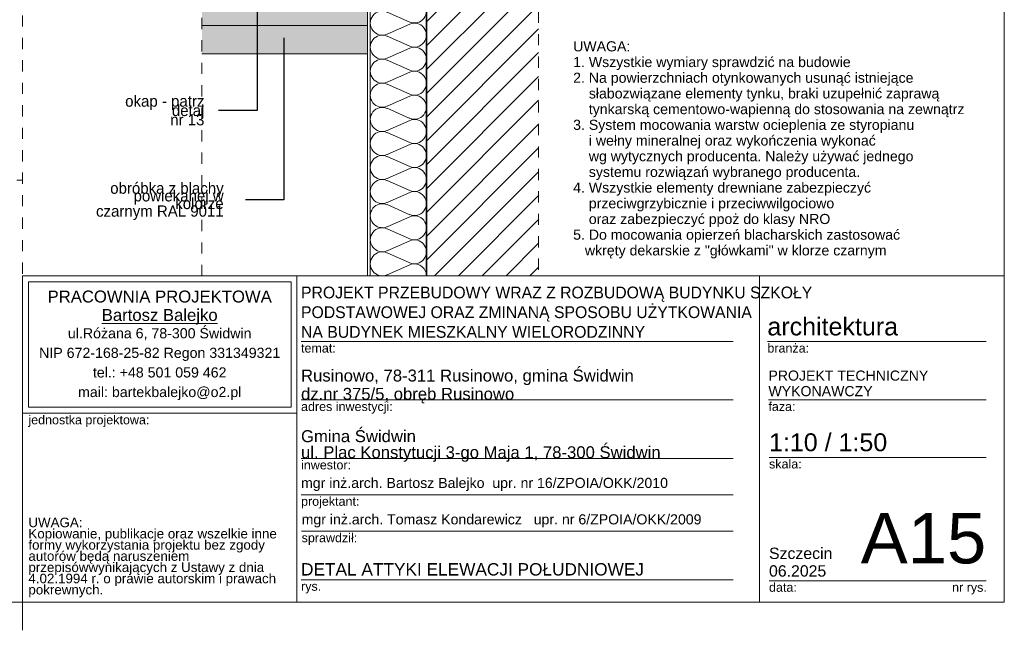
# Model space of a CAD drawing. Extents: x -109972 to -86652, y 98618 to 122888.
# Tile 50 of 74: x -91931 to -90176, y 104866 to 105954. Entities that reach past the tile are written whole.
import ezdxf

# ---------------------------------------------------------------- set-up
doc = ezdxf.new("R2010")
doc.units = 0
doc.header["$MEASUREMENT"] = 0
doc.linetypes.add('Przerywana', pattern=[40, 20, -20])
for name, color, linetype, lineweight in [('A-Opisy_Nr_Pióra__21', 7, 'Continuous', 13), ('Arch opisy_Nr_Pióra__1', 7, 'Continuous', 25), ('ARCH TABELA_Nr_Pióra__1', 7, 'Continuous', 25), ('ARCH TABELA_Nr_Pióra__21', 7, 'Continuous', 13), ('ARCH TABELA_Nr_Pióra__7', 7, 'Continuous', 13), ('Arch wykończenie_Nr_Pióra__46', 5, 'Continuous', 13), ('Arch ściany nośne_Nr_Pióra__21', 7, 'Continuous', 13), ('Arch ściany nośne_Nr_Pióra__27', 7, 'Continuous', 35), ('INWENT.ŚCIANY_Nr_Pióra__1', 7, 'Continuous', 25), ('INWENT.ŚCIANY_Nr_Pióra__21', 7, 'Continuous', 13)]:
    doc.layers.add(name, color=color, linetype=linetype, lineweight=lineweight)
for name, color, linetype, lineweight, true_color in [('Arch kolorystyka_Nr_Pióra__82', 7, 'Continuous', 20, 0xaaaaaa), ('Arch ocieplenie_Nr_Pióra__25', 7, 'Continuous', 15, 0x40a5ff), ('Arch rynny_Nr_Pióra__81', 7, 'Continuous', 13, 0x6a6a6a)]:
    doc.layers.add(name, color=color, linetype=linetype, lineweight=lineweight, true_color=true_color)
doc.layers.add('Arch ocieplenie', color=7, linetype='Continuous')
doc.styles.add('GENERATED_STYLE_4', font='txt')
doc.styles.add('GENERATED_STYLE_5', font='txt')
doc.styles.add('GENERATED_STYLE_6', font='arial.ttf')
doc.styles.add('GENERATED_STYLE_7', font='arial.ttf')
doc.styles.add('GENERATED_STYLE_8', font='arial.ttf')
doc.styles.add('GENERATED_STYLE_9', font='arial.ttf')
doc.dimstyles.new('GENERATED_STYLE__5', dxfattribs={"dimtxt": 0.18, "dimasz": 27.36, "dimexe": 0.18, "dimexo": 0.0625, "dimgap": 0.09, "dimtad": 0, "dimtih": 1, "dimtoh": 1, "dimdec": 4, "dimzin": 0, "dimdsep": 46, "dimcen": 0.09, "dimadec": 0, "dimazin": 0, "dimtfac": 1, "dimtdec": 4, "dimtmove": 0, "dimatfit": 3, "dimldrblk": 'ARROWHEAD_5', "dimfxl": 0, "dimtolj": 1, "dimtzin": 0, "dimarcsym": 0})

# ---------------------------------------------------------------- blocks, each defined once
blk = doc.blocks.new('Izolacja cieplna 14_5', base_point=(-91205.9, 105497.6))
at = {"layer": 'Arch ocieplenie_Nr_Pióra__25', "linetype": 'Continuous'}
for p, q in [((-91235.7, 107278.6), (-91276.1, 107296.4)), ((-91276.1, 107257.2), (-91235.7, 107275)), ((-91235.7, 107235.7), (-91276.1, 107253.6)), ((-91276.1, 107214.3), (-91235.7, 107232.1)), ((-91235.7, 107192.9), (-91276.1, 107210.7)), ((-91276.1, 107171.4), (-91235.7, 107189.3)), ((-91235.7, 107150), (-91276.1, 107167.8)), ((-91276.1, 107128.6), (-91235.7, 107146.4)), ((-91235.7, 107107.1), (-91276.1, 107125)), ((-91276.1, 107085.7), (-91235.7, 107103.5)), ((-91235.7, 107064.2), (-91276.1, 107082.1)), ((-91276.1, 107042.8), (-91235.7, 107060.6)), ((-91235.7, 107021.4), (-91276.1, 107039.2)), ((-91276.1, 106999.9), (-91235.7, 107017.8)), ((-91235.7, 106978.5), (-91276.1, 106996.3)), ((-91276.1, 106957.1), (-91235.7, 106974.9)), ((-91235.7, 106935.6), (-91276.1, 106953.5)), ((-91276.1, 106914.2), (-91235.7, 106932)), ((-91235.7, 106892.7), (-91276.1, 106910.6)), ((-91276.1, 106871.3), (-91235.7, 106889.1)), ((-91235.7, 106849.9), (-91276.1, 106867.7)), ((-91276.1, 106828.4), (-91235.7, 106846.3)), ((-91235.7, 106807), (-91276.1, 106824.8)), ((-91276.1, 106785.6), (-91235.7, 106803.4)), ((-91235.7, 106764.1), (-91276.1, 106782)), ((-91276.1, 106742.7), (-91235.7, 106760.5)), ((-91235.7, 106721.3), (-91276.1, 106739.1)), ((-91276.1, 106699.8), (-91235.7, 106717.7)), ((-91235.7, 106678.4), (-91276.1, 106696.2)), ((-91276.1, 106656.9), (-91235.7, 106674.8)), ((-91235.7, 106635.5), (-91276.1, 106653.3)), ((-91276.1, 106614.1), (-91235.7, 106631.9)), ((-91235.7, 106592.6), (-91276.1, 106610.5)), ((-91276.1, 106571.2), (-91235.7, 106589)), ((-91235.7, 106549.8), (-91276.1, 106567.6)), ((-91276.1, 106528.3), (-91235.7, 106546.2)), ((-91235.7, 106506.9), (-91276.1, 106524.7)), ((-91276.1, 106485.5), (-91235.7, 106503.3)), ((-91235.7, 106464), (-91276.1, 106481.8)), ((-91276.1, 106442.6), (-91235.7, 106460.4)), ((-91235.7, 106421.1), (-91276.1, 106439)), ((-91276.1, 106399.7), (-91235.7, 106417.5)), ((-91235.7, 106378.3), (-91276.1, 106396.1)), ((-91276.1, 106356.8), (-91235.7, 106374.7)), ((-91235.7, 106335.4), (-91276.1, 106353.2)), ((-91276.1, 106314), (-91235.7, 106331.8)), ((-91235.7, 106292.5), (-91276.1, 106310.4)), ((-91276.1, 106271.1), (-91235.7, 106288.9)), ((-91235.7, 106249.6), (-91276.1, 106267.5)), ((-91276.1, 106228.2), (-91235.7, 106246)), ((-91235.7, 106206.8), (-91276.1, 106224.6)), ((-91276.1, 106185.3), (-91235.7, 106203.2)), ((-91235.7, 106163.9), (-91276.1, 106181.7)), ((-91276.1, 106142.5), (-91235.7, 106160.3)), ((-91235.7, 106121), (-91276.1, 106138.9)), ((-91276.1, 106099.6), (-91235.7, 106117.4)), ((-91235.7, 106078.2), (-91276.1, 106096)), ((-91276.1, 106056.7), (-91235.7, 106074.6)), ((-91235.7, 106035.3), (-91276.1, 106053.1)), ((-91276.1, 106013.8), (-91235.7, 106031.7)), ((-91235.7, 105992.4), (-91276.1, 106010.2)), ((-91276.1, 105971), (-91235.7, 105988.8)), ((-91235.7, 105949.5), (-91276.1, 105967.4)), ((-91276.1, 105928.1), (-91235.7, 105945.9)), ((-91235.7, 105906.7), (-91276.1, 105924.5)), ((-91276.1, 105885.2), (-91235.7, 105903.1)), ((-91235.7, 105863.8), (-91276.1, 105881.6)), ((-91276.1, 105842.3), (-91235.7, 105860.2)), ((-91235.7, 105820.9), (-91276.1, 105838.7)), ((-91276.1, 105799.5), (-91235.7, 105817.3)), ((-91235.7, 105778), (-91276.1, 105795.9)), ((-91276.1, 105756.6), (-91235.7, 105774.4)), ((-91235.7, 105735.2), (-91276.1, 105753)), ((-91276.1, 105713.7), (-91235.7, 105731.6)), ((-91235.7, 105692.3), (-91276.1, 105710.1)), ((-91276.1, 105670.9), (-91235.7, 105688.7)), ((-91235.7, 105649.4), (-91276.1, 105667.3)), ((-91276.1, 105628), (-91235.7, 105645.8)), ((-91235.7, 105606.5), (-91276.1, 105624.4)), ((-91276.1, 105585.1), (-91235.7, 105602.9)), ((-91235.7, 105563.7), (-91276.1, 105581.5)), ((-91276.1, 105542.2), (-91235.7, 105560.1)), ((-91235.7, 105520.8), (-91276.1, 105538.6)), ((-91276.1, 105499.4), (-91235.7, 105517.2))]:
    blk.add_line(p, q, dxfattribs=at)
for centre, start_param, end_param in [((-91284.7, 107276.8), 5.870392, 9.837571), ((-91227.2, 107298.2), 2.7288, 4.712389), ((-91227.2, 107255.4), 2.7288, 6.695979), ((-91284.7, 107233.9), 5.870392, 9.837571), ((-91227.2, 107212.5), 2.7288, 6.695979), ((-91284.7, 107191.1), 5.870392, 9.837571), ((-91227.2, 107169.6), 2.7288, 6.695979), ((-91284.7, 107148.2), 5.870392, 9.837571), ((-91227.2, 107126.8), 2.7288, 6.695979), ((-91284.7, 107105.3), 5.870392, 9.837571), ((-91227.2, 107083.9), 2.7288, 6.695979), ((-91284.7, 107062.4), 5.870392, 9.837571), ((-91227.2, 107041), 2.7288, 6.695979), ((-91284.7, 107019.6), 5.870392, 9.837571), ((-91227.2, 106998.1), 2.7288, 6.695979), ((-91284.7, 106976.7), 5.870392, 9.837571), ((-91227.2, 106955.3), 2.7288, 6.695979), ((-91284.7, 106933.8), 5.870392, 9.837571), ((-91227.2, 106912.4), 2.7288, 6.695979), ((-91284.7, 106890.9), 5.870392, 9.837571), ((-91227.2, 106869.5), 2.7288, 6.695979), ((-91284.7, 106848.1), 5.870392, 9.837571), ((-91227.2, 106826.6), 2.7288, 6.695979), ((-91284.7, 106805.2), 5.870392, 9.837571), ((-91227.2, 106783.8), 2.7288, 6.695979), ((-91284.7, 106762.3), 5.870392, 9.837571), ((-91227.2, 106740.9), 2.7288, 6.695979), ((-91284.7, 106719.5), 5.870392, 9.837571), ((-91227.2, 106698), 2.7288, 6.695979), ((-91284.7, 106676.6), 5.870392, 9.837571), ((-91227.2, 106655.1), 2.7288, 6.695979), ((-91284.7, 106633.7), 5.870392, 9.837571), ((-91227.2, 106612.3), 2.7288, 6.695979), ((-91284.7, 106590.8), 5.870392, 9.837571), ((-91227.2, 106569.4), 2.7288, 6.695979), ((-91284.7, 106548), 5.870392, 9.837571), ((-91227.2, 106526.5), 2.7288, 6.695979), ((-91284.7, 106505.1), 5.870392, 9.837571), ((-91227.2, 106483.7), 2.7288, 6.695979), ((-91284.7, 106462.2), 5.870392, 9.837571), ((-91227.2, 106440.8), 2.7288, 6.695979), ((-91284.7, 106419.3), 5.870392, 9.837571), ((-91227.2, 106397.9), 2.7288, 6.695979), ((-91284.7, 106376.5), 5.870392, 9.837571), ((-91227.2, 106355), 2.7288, 6.695979), ((-91284.7, 106333.6), 5.870392, 9.837571), ((-91227.2, 106312.2), 2.7288, 6.695979), ((-91284.7, 106290.7), 5.870392, 9.837571), ((-91227.2, 106269.3), 2.7288, 6.695979), ((-91284.7, 106247.8), 5.870392, 9.837571), ((-91227.2, 106226.4), 2.7288, 6.695979), ((-91284.7, 106205), 5.870392, 9.837571), ((-91227.2, 106183.5), 2.7288, 6.695979), ((-91284.7, 106162.1), 5.870392, 9.837571), ((-91227.2, 106140.7), 2.7288, 6.695979), ((-91284.7, 106119.2), 5.870392, 9.837571), ((-91227.2, 106097.8), 2.7288, 6.695979), ((-91284.7, 106076.4), 5.870392, 9.837571), ((-91227.2, 106054.9), 2.7288, 6.695979), ((-91284.7, 106033.5), 5.870392, 9.837571), ((-91227.2, 106012), 2.7288, 6.695979), ((-91284.7, 105990.6), 5.870392, 9.837571), ((-91227.2, 105969.2), 2.7288, 6.695979), ((-91284.7, 105947.7), 5.870392, 9.837571), ((-91227.2, 105926.3), 2.7288, 6.695979), ((-91284.7, 105904.9), 5.870392, 9.837571), ((-91227.2, 105883.4), 2.7288, 6.695979), ((-91284.7, 105862), 5.870392, 9.837571), ((-91227.2, 105840.5), 2.7288, 6.695979), ((-91284.7, 105819.1), 5.870392, 9.837571), ((-91227.2, 105797.7), 2.7288, 6.695979), ((-91284.7, 105776.2), 5.870392, 9.837571), ((-91227.2, 105754.8), 2.7288, 6.695979), ((-91284.7, 105733.4), 5.870392, 9.837571), ((-91227.2, 105711.9), 2.7288, 6.695979), ((-91284.7, 105690.5), 5.870392, 9.837571), ((-91227.2, 105669.1), 2.7288, 6.695979), ((-91284.7, 105647.6), 5.870392, 9.837571), ((-91227.2, 105626.2), 2.7288, 6.695979), ((-91284.7, 105604.7), 5.870392, 9.837571), ((-91227.2, 105583.3), 2.7288, 6.695979), ((-91284.7, 105561.9), 5.870392, 9.837571), ((-91227.2, 105540.4), 2.7288, 6.695979), ((-91284.7, 105519), 5.870392, 9.837571), ((-91227.2, 105497.6), 4.712389, 6.695979)]:
    blk.add_ellipse(centre, major_axis=(0, 21.4), ratio=0.992115, start_param=start_param, end_param=end_param, dxfattribs=at)
blk = doc.blocks.new('ARROWHEAD_5')
at = {"color": 0, "linetype": 'Continuous', "lineweight": 0}
blk.add_line((0, 0), (-1, 0), dxfattribs=at)
blk.add_solid([(-1, 0.2679), (0, 0), (-1, -0.2679), (-1, 0.2679)], dxfattribs=at)

msp = doc.modelspace()

# ---------------------------------------------------------------- hatches: boundary and pattern name
at = {"layer": 'Arch kolorystyka_Nr_Pióra__82', "linetype": 'Continuous', "lineweight": 0, "true_color": 0x7f7f7f}
for points in [[(-91605.9, 105943.2), (-91310.9, 105943.2), (-91310.9, 105993.2), (-91605.9, 105993.2)], [(-91605.9, 105893.2), (-91310.9, 105893.2), (-91310.9, 105943.2), (-91605.9, 105943.2)]]:
    msp.add_hatch(color=8, dxfattribs=at).paths.add_polyline_path(points, flags=0)
at = {"layer": 'Arch ściany nośne_Nr_Pióra__21', "linetype": 'Continuous'}
h = msp.add_hatch(dxfattribs=at)
h.set_pattern_fill('Common_Brick', color=256, style=0, pattern_type=2)
h.set_pattern_definition([(45, (0, 0), (-21.2132034, 21.2132034), [])])
h.paths.add_polyline_path([(-91205.9, 106848.2), (-91205.9, 105497.6), (-91005.9, 105497.6), (-91005.9, 105968.2), (-90675.9, 105968.2), (-90675.9, 106848.2)], flags=0)

# ---------------------------------------------------------------- linework, layer by layer
at = {"layer": 'Arch rynny_Nr_Pióra__81', "linetype": 'Continuous'}
for p, q in [((-91310.9, 105943.2), (-91605.9, 105943.2)), ((-91310.9, 105893.2), (-91605.9, 105893.2))]:
    msp.add_line(p, q, dxfattribs=at)
at = {"layer": 'ARCH TABELA_Nr_Pióra__21', "linetype": 'Continuous'}
for p, q in [((-90175.9, 107761.4), (-90175.9, 104916.4)), ((-91925.9, 104916.4), (-91925.9, 105497.6)), ((-91925.9, 105497.6), (-90175.9, 105497.6)), ((-91925.9, 105497.6), (-91436.6, 105497.6)), ((-91915.3, 105263.5), (-91915.3, 105486.9)), ((-91915.3, 105486.9), (-91447.2, 105486.9)), ((-91447.2, 105263.5), (-91447.2, 105486.9)), ((-91436.6, 105252.9), (-91436.6, 105497.6)), ((-91436.6, 105497.6), (-91436.6, 104916.4)), ((-90612.1, 105497.6), (-90612.1, 104916.4)), ((-90175.9, 105497.6), (-90175.9, 104916.4)), ((-91436.6, 104916.4), (-91436.6, 105457.6)), ((-91429.4, 105380.6), (-90659.4, 105380.6)), ((-90598.2, 105380.6), (-90208.2, 105380.6)), ((-91429.4, 105276.6), (-90659.4, 105276.6)), ((-90596.4, 105276.6), (-90208.2, 105276.6)), ((-91915.3, 105263.5), (-91447.2, 105263.5)), ((-91925.9, 105252.9), (-91436.6, 105252.9)), ((-91429.4, 105172.6), (-90659.4, 105172.6)), ((-90595.3, 105174.3), (-90208.2, 105174.3)), ((-91429.4, 105107.7), (-90659.4, 105107.7)), ((-91428.3, 105042.8), (-90659.4, 105042.8)), ((-91429.4, 104956.4), (-90659.4, 104956.4)), ((-90595.3, 104954.7), (-90367.1, 104954.7)), ((-90367.1, 104954.7), (-90208.2, 104954.7)), ((-90175.9, 104916.4), (-94250.9, 104916.4)), ((-91925.9, 104866.4), (-91925.9, 104916.4)), ((-91925.9, 104916.4), (-91436.6, 104916.4)), ((-90175.9, 104916.4), (-91436.6, 104916.4))]:
    msp.add_line(p, q, dxfattribs=at)
at = {"layer": 'Arch wykończenie_Nr_Pióra__46', "linetype": 'Continuous'}
for p, q in [((-91310.9, 107298.2), (-91310.9, 105497.6)), ((-91305.9, 107298.2), (-91305.9, 105497.6))]:
    msp.add_line(p, q, dxfattribs=at)
at = {"layer": 'Arch ściany nośne_Nr_Pióra__27', "linetype": 'Continuous'}
msp.add_line((-91205.9, 106848.2), (-91205.9, 105497.6), dxfattribs=at)
at = {"layer": 'INWENT.ŚCIANY_Nr_Pióra__1', "linetype": 'Continuous'}
msp.add_line((-91205.9, 106308.2), (-91205.9, 105497.6), dxfattribs=at)
at = {"layer": 'INWENT.ŚCIANY_Nr_Pióra__21', "linetype": 'Przerywana'}
for p, q in [((-91925.9, 107761.4), (-91925.9, 105497.6)), ((-91605.9, 106757.1), (-91605.9, 105497.6)), ((-91005.9, 105968.2), (-91005.9, 105497.6)), ((-93575.9, 105668.2), (-91925.9, 105668.2))]:
    msp.add_line(p, q, dxfattribs=at)

# ---------------------------------------------------------------- block references
at = {"layer": 'Arch ocieplenie', "color": 104, "linetype": 'Continuous', "lineweight": 20, "true_color": 0x029e21}
msp.add_blockref('Izolacja cieplna 14_5', (-91205.9, 105497.6), dxfattribs=at)

# ---------------------------------------------------------------- texts
at = {"layer": 'A-Opisy_Nr_Pióra__21', "linetype": 'Continuous', "char_height": 20, "attachment_point": 6, "style": 'GENERATED_STYLE_4'}
for s, insert, width, line_spacing_factor in [('{okap - patrz detal\\Pnr 13}', (-91601.6, 105792), 178.259, 0.498374), ('{obróbka z blachy\\Ppowlekanej w kolorze \\Pczarnym RAL 9011}', (-91567.3, 105630.3), 225.883, 0.408258)]:
    msp.add_mtext(s, dxfattribs=dict(at, insert=insert, width=width, line_spacing_factor=line_spacing_factor))
at = {"layer": 'Arch opisy_Nr_Pióra__1', "linetype": 'Continuous', "insert": (-90944.4, 105528.5), "char_height": 18, "width": 768.505, "attachment_point": 7, "line_spacing_factor": 0.931395, "style": 'GENERATED_STYLE_6'}
msp.add_mtext('{UWAGA:\\P1. Wszystkie wymiary sprawdzić na budowie\\P2. Na powierzchniach otynkowanych usunąć istniejące  \\P    słabozwiązane elementy tynku, braki uzupełnić zaprawą \\P    tynkarską cementowo-wapienną do stosowania na zewnątrz\\P3. System mocowania warstw ocieplenia ze styropianu \\P    i wełny mineralnej oraz wykończenia wykonać \\P    wg wytycznych producenta. Należy używać jednego \\P    systemu rozwiązań wybranego producenta.\\P4. Wszystkie elementy drewniane zabezpieczyć\\P    przeciwgrzybicznie i przeciwwilgociowo\\P    oraz zabezpieczyć ppoż do klasy NRO\\P5. Do mocowania opierzeń blacharskich zastosować\\P   wkręty dekarskie z "główkami" w klorze czarnym}', dxfattribs=at)
at = {"layer": 'ARCH TABELA_Nr_Pióra__1', "linetype": 'Continuous', "insert": (-91429.4, 105387), "char_height": 21, "attachment_point": 7, "line_spacing_factor": 1.001884, "style": 'GENERATED_STYLE_5'}
msp.add_mtext('{\\pt2254.33;PROJEKT PRZEBUDOWY WRAZ Z ROZBUDOWĄ BUDYNKU SZKOŁY \\P\\pt2254.33;PODSTAWOWEJ ORAZ ZMINANĄ SPOSOBU UŻYTKOWANIA \\P\\pt2254.33;NA BUDYNEK MIESZKALNY WIELORODZINNY}', dxfattribs=at)
at = {"layer": 'ARCH TABELA_Nr_Pióra__1', "linetype": 'Continuous', "insert": (-91429.4, 104986), "char_height": 22, "attachment_point": 1, "style": 'GENERATED_STYLE_8'}
msp.add_mtext('{DETAL ATTYKI ELEWACJI POŁUDNIOWEJ}', dxfattribs=at)
at = {"layer": 'ARCH TABELA_Nr_Pióra__21', "linetype": 'Continuous', "insert": (-91429.4, 105166.4), "char_height": 21.277, "attachment_point": 7, "line_spacing_factor": 0.807442, "style": 'GENERATED_STYLE_7'}
msp.add_mtext('{Gmina Świdwin\\Pul. Plac Konstytucji 3-go Maja 1, 78-300 Świdwin}', dxfattribs=at)
at = {"layer": 'ARCH TABELA_Nr_Pióra__7', "linetype": 'Continuous'}
for s, insert, char_height, attachment_point, line_spacing_factor, style in [('{PRACOWNIA PROJEKTOWA\\P\\LBartosz Balejko}', (-91681.3, 105471.4), 21.277, 2, 0.926719, 'GENERATED_STYLE_9'), ('{Rusinowo, 78-311 Rusinowo, gmina Świdwin \\Pdz.nr 375/5, obręb Rusinowo}', (-91429.4, 105270.4), 21.277, 7, 0.918867, 'GENERATED_STYLE_7'), ('{PROJEKT TECHNICZNY\\PWYKONAWCZY}', (-90596.4, 105329), 18, 1, 0.923713, 'GENERATED_STYLE_7'), ('{Szczecin\\P06.2025}', (-90595.3, 105013.6), 20.21, 1, 0.930826, 'GENERATED_STYLE_7')]:
    msp.add_mtext(s, dxfattribs=dict(at, insert=insert, char_height=char_height, attachment_point=attachment_point, line_spacing_factor=line_spacing_factor, style=style))
at = {"layer": 'ARCH TABELA_Nr_Pióra__7', "linetype": 'Continuous', "style": 'GENERATED_STYLE_7'}
for s, insert, char_height, attachment_point in [('{architektura}', (-90598.2, 105423.4), 31.916, 1), ('{temat:}', (-91429.4, 105376.9), 15.96, 1), ('{branża:}', (-90598.2, 105376.9), 15.96, 1), ('{adres inwestycji:}', (-91429.4, 105272.9), 15.958, 1), ('{faza:}', (-90596.4, 105272.9), 15.96, 1), ('{jednostka projektowa:}', (-91915.3, 105249.2), 15.958, 1), ('{1:10 / 1:50}', (-90595.3, 105217.2), 31.916, 1), ('{skala:}', (-90595.3, 105170.6), 15.96, 1), ('{inwestor:}', (-91429.4, 105168.9), 15.958, 1), ('{mgr inż.arch. Bartosz Balejko  upr. nr 16/ZPOIA/OKK/2010}', (-91429.4, 105137.9), 18, 1), ('{projektant:}', (-91429.4, 105104.1), 15.958, 1), ('{mgr inż.arch. Tomasz Kondarewicz   upr. nr 6/ZPOIA/OKK/2009}', (-91428.3, 105073), 18, 1), ('{A15}', (-90208.2, 105075.5), 90, 3), ('{sprawdził:}', (-91428.3, 105039.2), 15.958, 1), ('{rys.}', (-91429.4, 104952.8), 15.96, 1), ('{data:}', (-90595.3, 104951), 15.96, 1), ('{nr rys.}', (-90269, 104951), 15.96, 1)]:
    msp.add_mtext(s, dxfattribs=dict(at, insert=insert, char_height=char_height, attachment_point=attachment_point))
for s, insert, char_height, width, attachment_point, line_spacing_factor in [('{ul.Różana 6, 78-300 Świdwin\\PNIP 672-168-25-82 Regon 331349321\\Ptel.: +48 501 059 462\\Pmail: bartekbalejko@o2.pl}', (-91681.3, 105404.4), 18.085, 468.085, 2, 1.156383), ('{UWAGA:\\PKopiowanie, publikacje oraz wszelkie inne formy wykorzystania projektu bez zgody autorów będą naruszeniem przepisówwynikających z Ustawy z dnia 4.02.1994 r. o prawie autorskim i prawach pokrewnych.}', (-91915.3, 105067), 17.0213, 448.341, 1, 0.703415)]:
    msp.add_mtext(s, dxfattribs=dict(at, insert=insert, char_height=char_height, width=width, attachment_point=attachment_point, line_spacing_factor=line_spacing_factor))

# ---------------------------------------------------------------- leaders
at = {"layer": 'A-Opisy_Nr_Pióra__21', "linetype": 'Continuous', "annotation_type": 0, "has_hookline": 1, "hookline_direction": 1}
for points, text_width in [([(-91507.8, 106029.1), (-91507.8, 105792.1), (-91576.3, 105792.1)], 161), ([(-91460.1, 105921.6), (-91460.1, 105633.1), (-91528.6, 105633.1)], 195.2)]:
    msp.add_leader(points, dimstyle='GENERATED_STYLE__5', dxfattribs=dict(at, text_width=text_width))

doc.saveas('drawing.dxf')
